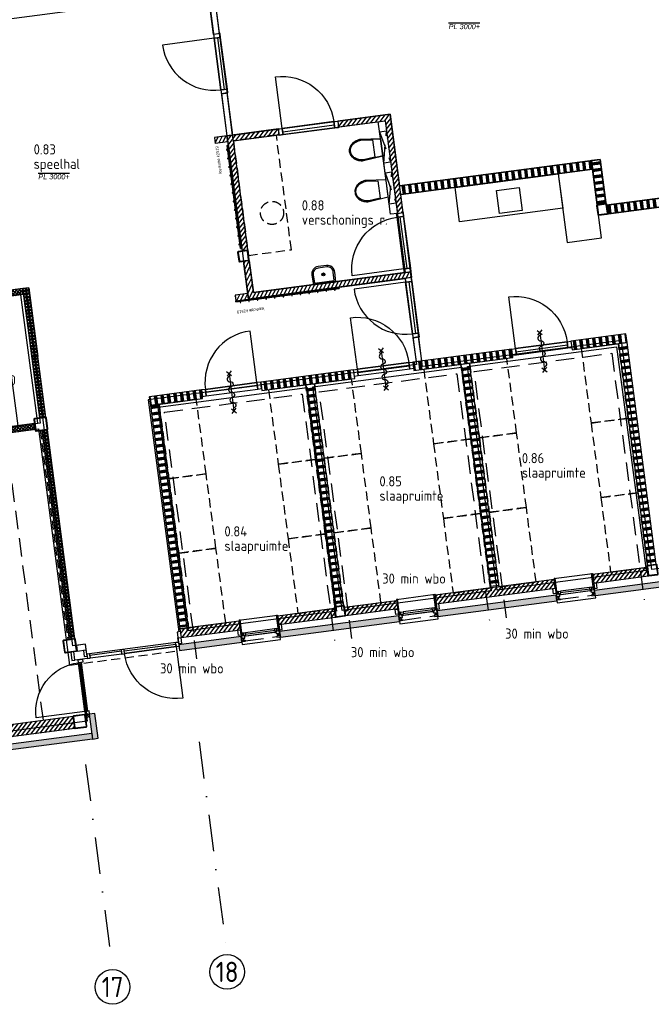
# Model space of a CAD drawing. Header units: millimetres. Extents: x -11937 to 214890, y -181324 to 108665.
# Tile 22 of 47: x 103447 to 114381, y -171048 to -154020. Entities that reach past the tile are written whole.
import ezdxf
from ezdxf.enums import TextEntityAlignment as Align
from ezdxf.xclip import XClip

# ---------------------------------------------------------------- set-up
doc = ezdxf.new("R2010")
doc.units = ezdxf.units.MM
doc.header["$LTSCALE"] = 100
doc.header["$XCLIPFRAME"] = 2
for name, pattern in [('082403 X-ref$0$DASHDOT2', [12.7, 6.35, -3.175, 0, -3.175]), ('082403 X-ref$0$DASHED', [0.75, 0.5, -0.25]), ('082403 X-ref$0$DASHED2', [9.525, 6.35, -3.175]), ('082403 X-ref$0$HIDDEN2', [4.7625, 3.175, -1.5875])]:
    doc.linetypes.add(name, pattern=pattern)
for name, color, linetype in [('082403 X-ref$0$Alg-Dun-Arc', 8, 'Continuous'), ('082403 X-ref$0$Beveilig-Alg-Az', 253, 'Continuous'), ('082403 X-ref$0$Beveilig-Dik-Az', 1, '082403 X-ref$0$HIDDEN2'), ('082403 X-ref$0$bib', 253, 'Continuous'), ('082403 X-ref$0$BiKoz-Draai-Az', 253, 'Continuous'), ('082403 X-ref$0$BiKoz-Hout-Az', 253, 'Continuous'), ('082403 X-ref$0$BiKoz-Hout-Drs', 253, 'Continuous'), ('082403 X-ref$0$BiWand-Alg-Arc', 8, 'Continuous'), ('082403 X-ref$0$BiWand-Syst-Drs', 253, 'Continuous'), ('082403 X-ref$0$BuKoz-Alum-Drs', 253, 'Continuous'), ('082403 X-ref$0$BuKoz-Hout-Drs', 253, 'Continuous'), ('082403 X-ref$0$BuWand-Alg-Arc', 253, 'Continuous'), ('082403 X-ref$0$BuWand-Bakst-Drs', 253, 'Continuous'), ('082403 X-ref$0$Construct-Beton-Drs', 253, 'Continuous'), ('082403 X-ref$0$Construct-Staal-Drs', 253, 'Continuous'), ('082403 X-ref$0$Daken-Alg-Txt', 8, 'Continuous'), ('082403 X-ref$0$DIM25', 8, 'Continuous'), ('082403 X-ref$0$Hulplaag-Alg-Az', 253, 'Continuous'), ('082403 X-ref$0$Inricht-Alg-Az', 253, 'Continuous'), ('082403 X-ref$0$InrSanit-Alg-Az', 253, 'Continuous'), ('082403 X-ref$0$kozijn', 8, 'Continuous'), ('082403 X-ref$0$kozijn1', 8, 'Continuous'), ('082403 X-ref$0$MTXT25-1', 253, 'Continuous'), ('082403 X-ref$0$MTXT35-1', 253, 'Continuous'), ('082403 X-ref$0$MTXT35-50', 253, 'Continuous'), ('082403 X-ref$0$nieuw uitzet', 253, 'Continuous'), ('082403 X-ref$0$Plafond-Hout-Drs', 8, 'Continuous'), ('082403 X-ref$0$Sanitair-Alg-Az', 253, 'Continuous'), ('082403 X-ref$0$Stramien-Alg-Az', 9, '082403 X-ref$0$DASHDOT2'), ('082403 X-ref$0$Stramien-Alg-Drs', 8, 'Continuous'), ('082403 X-ref$0$Stramien-Alg-Txt', 253, 'Continuous'), ('082403 X-ref$0$TXT18', 253, 'Continuous'), ('082403 X-ref$0$Vloer-Alg-Arc', 253, 'Continuous')]:
    doc.layers.add(name, color=color, linetype=linetype)
doc.layers.add('082403 X-ref$0$Opp trias', color=8, linetype='Continuous', plot=False)
doc.styles.add('082403 X-ref$0$BOS', font='isocp.shx')
doc.styles.add('082403 X-ref$0$BOS3', font='isocp.shx')
doc.styles.add('082403 X-ref$0$Standard', font='isocp.shx')
pattern_1 = [(97.5, (-6e-11, 6e-14), (-111.53755, -14.6842), []), (97.5, (6.2, 0.82), (-111.53755, -14.6842), []), (97.5, (12.39, 1.63), (-111.53755, -14.6842), []), (97.5, (18.59, 2.45), (-111.53755, -14.6842), []), (97.5, (24.79, 3.26), (-111.53755, -14.6842), []), (97.5, (30.98, 4.08), (-111.53755, -14.6842), []), (97.5, (37.18, 4.9), (-111.53755, -14.6842), [])]
pattern_2 = [(52.5, (49.437, 6.51), (-31.734134, 24.350457), []), (142.5, (49.437, 6.51), (-24.350457, -31.734134), [])]
pattern_3 = [(97.5, (0, 0), (-111.53755, -14.6842), []), (97.5, (6.2, 0.82), (-111.53755, -14.6842), []), (97.5, (12.39, 1.63), (-111.53755, -14.6842), []), (97.5, (18.59, 2.45), (-111.53755, -14.6842), []), (97.5, (24.79, 3.26), (-111.53755, -14.6842), []), (97.5, (30.98, 4.08), (-111.53755, -14.6842), []), (97.5, (37.18, 4.9), (-111.53755, -14.6842), [])]

# ---------------------------------------------------------------- blocks, each defined once
blk = doc.blocks.new('082403 X-ref$0$binkozdeur1034')
at = {"layer": '082403 X-ref$0$BiKoz-Draai-Az'}
blk.add_lwpolyline([(967, 0), (67, 0), (67, -900, 0.414214)], format="xyb", close=True, dxfattribs=at)
at = {"layer": '082403 X-ref$0$BiKoz-Hout-Az'}
blk.add_line((67, 57), (967, 57), dxfattribs=at)
blk.add_lwpolyline([(67, 0), (967, 0), (967, 114), (67, 114)], close=True, dxfattribs=at)
at = {"layer": '082403 X-ref$0$BiKoz-Hout-Drs'}
for points in [[(0, 0), (67, 0), (67, 114), (0, 114)], [(967, 0), (1034, 0), (1034, 114), (967, 114)]]:
    blk.add_lwpolyline(points, close=True, dxfattribs=at)
blk = doc.blocks.new('082403 X-ref$0$spoelblok1800x600')
at = {"layer": '082403 X-ref$0$Inricht-Alg-Az', "linetype": 'Continuous'}
blk.add_lwpolyline([(1800, 0), (1800, 600), (0, 600), (0, 0)], close=True, dxfattribs=at)
at = {"layer": '082403 X-ref$0$Inricht-Alg-Az', "linetype": 'Continuous', "ltscale": 0.5}
blk.add_lwpolyline([(700, 50), (1100, 50), (1100, 450), (700, 450)], close=True, dxfattribs=at)
blk = doc.blocks.new('082403 X-ref$0$kozbuitdeur1600')
at = {"layer": '082403 X-ref$0$BiKoz-Draai-Az'}
blk.add_lwpolyline([(700, -145), (1600, -145), (1600, -1045, -0.414082)], format="xyb", close=True, dxfattribs=at)
at = {"layer": '082403 X-ref$0$BuKoz-Alum-Drs'}
for points in [[(50, -150), (100, -150), (100, -75), (50, -75)], [(650, -145), (650, -100), (100, -100), (100, -145)], [(650, -150), (700, -150), (700, -75), (650, -75)], [(700, -145), (700, -100), (1600, -100), (1600, -145)], [(1650, -150), (1600, -150), (1600, -75), (1650, -75)]]:
    blk.add_lwpolyline(points, close=True, dxfattribs=at)
at = {"layer": '082403 X-ref$0$BuKoz-Hout-Drs'}
for points in [[(0, -105), (50, -105), (50, 0), (0, 0)], [(1700, -105), (1650, -105), (1650, 0), (1700, 0)]]:
    blk.add_lwpolyline(points, close=True, dxfattribs=at)
blk = doc.blocks.new('082403 X-ref$0$fontein')
at = {"layer": '082403 X-ref$0$InrSanit-Alg-Az'}
for points in [[(-75, 300, 0.431046), (-200, 168), (-195, 0), (195, 0), (200, 168, 0.431046), (75, 300)], [(-75, 275, 0.43387), (-175, 168), (-170, 25), (170, 25), (175, 168, 0.43387), (75, 275)]]:
    blk.add_lwpolyline(points, format="xyb", close=True, dxfattribs=at)
for points in [[(0, 175), (0, 135)], [(20, 155), (-20, 155)]]:
    blk.add_lwpolyline(points, dxfattribs=at)
for radius in [25, 20]:
    blk.add_circle((0, 155), radius, dxfattribs=at)
blk = doc.blocks.new('082403 X-ref$0$aangifte deur 30 minuten (zelfsluitend)')
at = {"layer": '082403 X-ref$0$Beveilig-Alg-Az'}
blk.add_line((0, -651), (0, 651), dxfattribs=at)
for points in [[(-81, 568), (82, 732)], [(80, 571), (-78, 729)], [(-81, -735), (82, -571)], [(80, -732), (-78, -574)]]:
    blk.add_lwpolyline(points, dxfattribs=at)
blk.add_lwpolyline([(0, -543, 1), (0, -362, -1), (0, -181, 1), (0, 0, -1), (0, 181, 1), (0, 362, -1), (0, 543)], format="xyb", dxfattribs=at)
blk = doc.blocks.new('082403 X-ref$0$kozbuit660')
at = {"layer": '082403 X-ref$0$DIM25', "color": 8, "linetype": '082403 X-ref$0$DASHED2', "ltscale": 0.01}
for p, q in [((21, 633), (76, 633)), ((21, 27), (76, 27))]:
    blk.add_line(p, q, dxfattribs=at)
at = {"layer": '082403 X-ref$0$kozijn', "color": 9, "linetype": '082403 X-ref$0$HIDDEN2'}
blk.add_line((19, 606), (19, 54), dxfattribs=at)
at = {"layer": '082403 X-ref$0$kozijn'}
for points in [[(128, 666), (128, 711), (218, 711), (218, 666)], [(128, -6), (128, -51), (218, -51), (218, -6)]]:
    blk.add_lwpolyline(points, close=True, dxfattribs=at)
for points in [[(100, 665), (-38, 665), (-38, -5), (100, -5)], [(388, 668), (388, 668), (388, -8), (388, -8)]]:
    blk.add_lwpolyline(points, dxfattribs=at)
at = {"layer": '082403 X-ref$0$kozijn1', "color": 9}
for p, q in [((95, 79), (95, 581)), ((157, 79), (157, 581))]:
    blk.add_line(p, q, dxfattribs=at)
at = {"layer": '082403 X-ref$0$kozijn1'}
for points in [[(9, 606), (9, 660), (29, 660), (29, 606)], [(29, 640), (29, 625), (65, 625), (65, 640)], [(157, 621), (157, 647), (118, 647), (118, 647), (108, 647), (108, 660), (65, 660), (65, 606), (105, 606), (105, 621)], [(157, 620), (157, 581), (127, 581), (127, 591), (102, 591), (102, 581), (95, 581), (95, 603), (110, 603), (110, 620)], [(118, 665), (118, 647), (388, 647), (388, 665)], [(9, 54), (9, 0), (29, 0), (29, 54)], [(29, 19), (29, 34), (65, 34), (65, 19)], [(157, 39), (157, 13), (118, 13), (118, 13), (108, 13), (108, 0), (65, 0), (65, 54), (105, 54), (105, 39)], [(157, 40), (157, 79), (127, 79), (127, 69), (102, 69), (102, 79), (95, 79), (95, 57), (110, 57), (110, 40)], [(118, -5), (118, 13), (388, 13), (388, -5)]]:
    blk.add_lwpolyline(points, close=True, dxfattribs=at)
at = {"layer": '082403 X-ref$0$kozijn1', "color": 9}
blk.add_lwpolyline([(102, 591), (102, 69), (127, 69), (127, 591)], close=True, dxfattribs=at)
blk = doc.blocks.new('082403 X-ref$0$kapstok leerkotte 12x')
at = {"layer": '082403 X-ref$0$Inricht-Alg-Az'}
for points in [[(20, 1800), (0, 1800)], [(20, 0), (20, 1800)]]:
    blk.add_lwpolyline(points, dxfattribs=at)
for points in [[(20, 1800), (20, 0), (0, 0), (0, 1800)], [(20, 1720), (40, 1720), (40, 1730), (20, 1730)], [(20, 1570), (40, 1570), (40, 1580), (20, 1580)], [(20, 1420), (40, 1420), (40, 1430), (20, 1430)], [(20, 1270), (40, 1270), (40, 1280), (20, 1280)], [(20, 1120), (40, 1120), (40, 1130), (20, 1130)], [(20, 970), (40, 970), (40, 980), (20, 980)], [(20, 820), (40, 820), (40, 830), (20, 830)], [(20, 670), (40, 670), (40, 680), (20, 680)], [(20, 520), (40, 520), (40, 530), (20, 530)], [(20, 370), (40, 370), (40, 380), (20, 380)], [(20, 220), (40, 220), (40, 230), (20, 230)], [(20, 70), (40, 70), (40, 80), (20, 80)]]:
    blk.add_lwpolyline(points, close=True, dxfattribs=at)
at = {"layer": '082403 X-ref$0$Hulplaag-Alg-Az', "insert": (223, 471), "char_height": 50, "width": 1235.48, "attachment_point": 1, "rotation": 270, "style": '082403 X-ref$0$Standard'}
blk.add_mtext('{\\fArial|b0|i0|c0|p34;leerkotte k2519}', dxfattribs=at)
blk = doc.blocks.new('082403 X-ref$0$toilethangend met reservoir')
at = {"layer": '082403 X-ref$0$BiKoz-Hout-Drs'}
blk.add_line((120, -175), (120, 725), dxfattribs=at)
at = {"layer": '082403 X-ref$0$Sanitair-Alg-Az', "linetype": '082403 X-ref$0$HIDDEN2'}
for p, q in [((120, 0), (0, 550)), ((120, 550), (0, 0))]:
    blk.add_line(p, q, dxfattribs=at)
blk.add_lwpolyline([(120, 550), (0, 550), (0, 0), (120, 0)], close=True, dxfattribs=at)
at = {"layer": '082403 X-ref$0$Sanitair-Alg-Az'}
blk.add_lwpolyline([(120, 424), (460, 460, -0.08399), (546, 445, -0.091257), (616, 406, -0.103849), (664, 344, -0.114925), (680, 275, -0.114925), (664, 206, -0.103849), (616, 144, -0.091257), (546, 105, -0.08399), (460, 90), (120, 126)], format="xyb", dxfattribs=at)
blk.add_lwpolyline([(462, 105, 0.081247), (541, 119, 0.091257), (606, 156, 0.103849), (650, 212, 0.114925), (665, 275, 0.114925), (650, 338, 0.103849), (606, 394, 0.091257), (541, 431, 0.081247), (462, 445), (260, 424), (260, 126)], format="xyb", close=True, dxfattribs=at)
blk = doc.blocks.new('082403 X-ref$0$kolom220x220')
at = {"layer": '082403 X-ref$0$Construct-Staal-Drs'}
for points in [[(15, -110), (205, -110, 0.414214), (220, -95), (220, 95, 0.414214), (205, 110), (15, 110, 0.414214), (0, 95), (0, -95, 0.414214)], [(15, -100), (205, -100, 0.414214), (210, -95), (210, 95, 0.414214), (205, 100), (15, 100, 0.414214), (10, 95), (10, -95, 0.414214)]]:
    blk.add_lwpolyline(points, format="xyb", close=True, dxfattribs=at)
blk = doc.blocks.new('082403 X-ref$0$_K180x10')
at = {"layer": '082403 X-ref$0$Construct-Staal-Drs'}
for points in [[(75, 90), (-75, 90, 0.414214), (-90, 75), (-90, -75, 0.414214), (-75, -90), (75, -90, 0.414214), (90, -75), (90, 75, 0.414214)], [(75, 80), (-75, 80, 0.414214), (-80, 75), (-80, -75, 0.414214), (-75, -80), (75, -80, 0.414214), (80, -75), (80, 75, 0.414214)]]:
    blk.add_lwpolyline(points, format="xyb", close=True, dxfattribs=at)
blk = doc.blocks.new('082403 X-ref$0$ruimtenummer met m2_1')
at = {"layer": '082403 X-ref$0$MTXT25-1', "style": '082403 X-ref$0$BOS'}
blk.add_attdef('OPPERVLAKTE', (0, 498), '', height=250, dxfattribs=at)
at = {"layer": '082403 X-ref$0$MTXT35-1', "style": '082403 X-ref$0$BOS'}
for tag, p in [('RUIMTENUMMER', (-8, 1448)), ('RUIMTENAAM', (-8, 948))]:
    blk.add_attdef(tag, p, '', height=350, dxfattribs=at)
blk = doc.blocks.new('082403 X-ref')
at = {"layer": '082403 X-ref$0$Alg-Dun-Arc'}
h = blk.add_hatch(color=8, dxfattribs=at)
h.paths.add_polyline_path([(55074, 7130), (52408, 6779), (52421, 6679), (55087, 7030)])
h.paths.add_polyline_path([(55248, 7152), (55074, 7130), (55087, 7030), (55261, 7053)])
at = {"layer": '082403 X-ref$0$BiWand-Alg-Arc'}
h = blk.add_hatch(dxfattribs=at)
h.set_pattern_fill('SWAND', color=8, angle=7.5, style=0)
h.set_pattern_definition(pattern_1)
h.paths.add_polyline_path([(63918, 16908), (63899, 17056), (60577, 16619), (60597, 16470)])
h = blk.add_hatch(dxfattribs=at)
h.set_pattern_fill('SWAND', color=8, angle=97.5, style=0)
h.set_pattern_definition([(187.5, (-6e-11, 6e-14), (14.6842, -111.53755), []), (187.5, (-0.82, 6.2), (14.6842, -111.53755), []), (187.5, (-1.63, 12.39), (14.6842, -111.53755), []), (187.5, (-2.45, 18.59), (14.6842, -111.53755), []), (187.5, (-3.26, 24.79), (14.6842, -111.53755), []), (187.5, (-4.08, 30.98), (14.6842, -111.53755), []), (187.5, (-4.9, 37.18), (14.6842, -111.53755), [])])
h.paths.add_polyline_path([(64047, 17076), (63899, 17056), (63918, 16908), (64000, 16288), (64015, 16290), (64149, 16308)])
h = blk.add_hatch(dxfattribs=at)
h.set_pattern_fill('SWAND', color=8, angle=7.5, style=0)
h.set_pattern_definition(pattern_1)
h.paths.add_polyline_path([(64167, 16285), (64186, 16136), (67125, 16523), (67075, 16668)])
h = blk.add_hatch(dxfattribs=at)
h.set_pattern_fill('_USER', color=8, scale=40, angle=45, style=0, double=1, pattern_type=0)
h.set_pattern_definition(pattern_2)
h.paths.add_polyline_path([(54058, 14843), (51515, 14508), (51528, 14409), (54071, 14744)])
h = blk.add_hatch(dxfattribs=at)
h.set_pattern_fill('_USER', color=8, scale=40, angle=45, style=0, double=1, pattern_type=0)
h.set_pattern_definition(pattern_2)
h.paths.add_polyline_path([(54352, 12607), (54452, 12620), (54157, 14856), (54058, 14843), (54071, 14744), (54071, 14744)])
h = blk.add_hatch(dxfattribs=at)
h.set_pattern_fill('SWAND', color=8, style=0)
h.set_pattern_definition(pattern_3)
h.paths.add_polyline_path([(63563, 13785), (63544, 13933), (64495, 14059), (64515, 13910)])
h = blk.add_hatch(dxfattribs=at)
h.set_pattern_fill('SWAND', color=8, style=0)
h.set_pattern_definition(pattern_3)
h.paths.add_polyline_path([(60825, 13424), (60805, 13573), (62518, 13798), (62538, 13650)])
h = blk.add_hatch(dxfattribs=at)
h.set_pattern_fill('SWAND', color=8, angle=90, style=0)
h.set_pattern_definition([(187.5, (62659.93, 17588.05), (14.6842, -111.5375), []), (187.5, (62659.11, 17594.25), (14.6842, -111.5375), []), (187.5, (62658.3, 17600.44), (14.6842, -111.5375), []), (187.5, (62657.48, 17606.64), (14.6842, -111.5375), []), (187.5, (62656.67, 17612.84), (14.6842, -111.5375), []), (187.5, (62655.85, 17619.03), (14.6842, -111.5375), []), (187.5, (62655.04, 17625.23), (14.6842, -111.5375), [])])
h.paths.add_polyline_path([(64871, 10053), (65020, 10073), (64521, 13860), (64373, 13841)])
h = blk.add_hatch(dxfattribs=at)
h.set_pattern_fill('SWAND', color=8, angle=90, style=0)
h.set_pattern_definition([(187.5, (59933.46, 17229.1), (14.6842, -111.5375), []), (187.5, (59932.64, 17235.3), (14.6842, -111.5375), []), (187.5, (59931.83, 17241.5), (14.6842, -111.5375), []), (187.5, (59931.01, 17247.7), (14.6842, -111.5375), []), (187.5, (59930.19, 17253.89), (14.6842, -111.5375), []), (187.5, (59929.38, 17260.09), (14.6842, -111.5375), []), (187.5, (59928.56, 17266.28), (14.6842, -111.5375), [])])
h.paths.add_polyline_path([(62145, 9694), (62294, 9714), (61795, 13501), (61646, 13482)])
h = blk.add_hatch(dxfattribs=at)
h.set_pattern_fill('SWAND', color=8, style=0)
h.set_pattern_definition(pattern_3)
h.paths.add_polyline_path([(58193, 13078), (58174, 13226), (59780, 13438), (59800, 13289)])
h = blk.add_hatch(dxfattribs=at)
h.set_pattern_fill('SWAND', color=8, angle=90, style=0)
h.set_pattern_definition([(187.5, (57246.64, 16875.38), (14.6842, -111.5375), []), (187.5, (57245.83, 16881.58), (14.6842, -111.5375), []), (187.5, (57245.01, 16887.77), (14.6842, -111.5375), []), (187.5, (57244.19, 16893.97), (14.6842, -111.5375), []), (187.5, (57243.38, 16900.16), (14.6842, -111.5375), []), (187.5, (57242.56, 16906.36), (14.6842, -111.5375), []), (187.5, (57241.75, 16912.56), (14.6842, -111.5375), [])])
h.paths.add_polyline_path([(59458, 9341), (59607, 9360), (59108, 13148), (58959, 13128)])
h = blk.add_hatch(dxfattribs=at)
h.set_pattern_fill('SWAND', color=8, style=0)
h.set_pattern_definition(pattern_3)
h.paths.add_polyline_path([(57168, 12943), (57149, 13091), (56246, 12973), (56266, 12824)])
h = blk.add_hatch(dxfattribs=at)
h.set_pattern_fill('SWAND', color=8, angle=90, style=0)
h.set_pattern_definition([(187.5, (54553.3, 16571.23), (14.6842, -111.5375), []), (187.5, (54552.48, 16577.42), (14.6842, -111.5375), []), (187.5, (54551.67, 16583.62), (14.6842, -111.5375), []), (187.5, (54550.85, 16589.81), (14.6842, -111.5375), []), (187.5, (54550.04, 16596.01), (14.6842, -111.5375), []), (187.5, (54549.22, 16602.21), (14.6842, -111.5375), []), (187.5, (54548.4, 16608.4), (14.6842, -111.5375), [])])
h.paths.add_polyline_path([(56771, 8987), (56920, 9007), (56415, 12844), (56266, 12824)])
h = blk.add_hatch(dxfattribs=at)
h.set_pattern_fill('_USER', color=8, scale=40, angle=45, style=0, double=1, pattern_type=0)
h.set_pattern_definition([(52.5, (49381.33, 18637.593), (-31.73413, 24.35046), []), (142.5, (49381.33, 18637.593), (-24.35046, -31.73413), [])])
h.paths.add_polyline_path([(54268, 12410), (54255, 12509), (51392, 12132), (51405, 12033)])
h = blk.add_hatch(dxfattribs=at)
h.set_pattern_fill('_USER', color=8, scale=40, angle=45, style=0, double=1, pattern_type=0)
h.set_pattern_definition([(52.5, (-567.56, 1584.062), (-31.734134, 24.350457), []), (142.5, (-567.56, 1584.062), (-24.350457, -31.734134), [])])
h.paths.add_polyline_path([(54481, 12402), (54382, 12389), (54538, 11200), (54637, 11213)])
h = blk.add_hatch(dxfattribs=at)
h.set_pattern_fill('_USER', color=8, scale=40, angle=45, style=0, double=1, pattern_type=0)
h.set_pattern_definition([(52.5, (-410.93, 394.33), (-31.734134, 24.350457), []), (142.5, (-410.93, 394.33), (-24.350457, -31.734134), [])])
h.paths.add_polyline_path([(54637, 11213), (54538, 11200), (54695, 10010), (54794, 10023)])
h = blk.add_hatch(dxfattribs=at)
h.set_pattern_fill('_USER', color=8, scale=40, angle=45, style=0, double=1, pattern_type=0)
h.set_pattern_definition([(52.5, (-254.3, -795.405), (-31.734134, 24.350457), []), (142.5, (-254.3, -795.405), (-24.350457, -31.734134), [])])
h.paths.add_polyline_path([(54794, 10023), (54695, 10010), (54852, 8820), (54951, 8833)])
h = blk.add_hatch(dxfattribs=at)
h.set_pattern_fill('_USER', color=8, scale=40, angle=45, style=0, double=1, pattern_type=0)
h.set_pattern_definition([(52.5, (-97.667, -1985.14), (-31.734134, 24.350457), []), (142.5, (-97.667, -1985.14), (-24.350457, -31.734134), [])])
h.paths.add_polyline_path([(54857, 8775), (54957, 8788), (54951, 8833), (54852, 8820)])
at = {"layer": '082403 X-ref$0$BuWand-Alg-Arc'}
h = blk.add_hatch(dxfattribs=at)
h.set_pattern_fill('ANSI31', color=8, scale=18, style=0)
h.set_pattern_definition([(52.5, (-6e-11, 6e-14), (-45.340143, 34.790716), [])])
h.paths.add_polyline_path([(60414, 17858), (59506, 17739), (59519, 17640), (60328, 17746), (60539, 16144), (60638, 16157)])
h = blk.add_hatch(dxfattribs=at)
h.set_pattern_fill('ANSI31', color=8, scale=18, style=0)
h.set_pattern_definition([(52.5, (-6516.76, -2659.61), (-45.340143, 34.790716), [])])
h.paths.add_polyline_path([(57851, 15494), (57950, 15507), (57701, 17400), (58494, 17505), (58481, 17604), (57589, 17486)])
h = blk.add_hatch(dxfattribs=at)
h.set_pattern_fill('ANSI31', color=8, scale=18, angle=18.75, style=0)
h.paths.add_polyline_path([(57589, 17486), (57371, 17458), (57384, 17359), (57602, 17387)])
h = blk.add_hatch(dxfattribs=at)
h.set_pattern_fill('ANSI31', color=8, scale=18, angle=18.75, style=0)
h.paths.add_polyline_path([(57974, 15328), (57874, 15315), (57961, 14661), (60779, 15032), (60767, 15131), (58047, 14773)])
h = blk.add_hatch(dxfattribs=at)
h.set_pattern_fill('ANSI31', color=8, scale=18, angle=18.75, style=0)
h.paths.add_polyline_path([(57948, 14760), (57729, 14731), (57743, 14632), (57961, 14661)])
for points in [[(63954, 9630), (63967, 9531), (72745, 10687), (72689, 10780)], [(63289, 9543), (63302, 9443), (61240, 9172), (61227, 9271)], [(58514, 8813), (58501, 8912), (60563, 9184), (60576, 9084)], [(57836, 8825), (57849, 8726), (56769, 8583), (56756, 8682)], [(55304, 7497), (55204, 7484), (55261, 7053), (55360, 7066)]]:
    blk.add_hatch(color=8, dxfattribs=at).paths.add_polyline_path(points)
h = blk.add_hatch(dxfattribs=at)
h.set_pattern_fill('ANSI31', color=8, scale=18, style=0)
h.set_pattern_definition([(52.5, (0, 0), (-45.340143, 34.790716), [])])
h.paths.add_polyline_path([(63938, 9749), (63918, 9898), (64860, 10022), (64880, 9873)])
h = blk.add_hatch(dxfattribs=at)
h.set_pattern_fill('ANSI31', color=8, scale=18, style=0)
h.set_pattern_definition([(52.5, (59442.7, 17296.86), (-45.34014, 34.7907), [])])
h.paths.add_polyline_path([(63271, 9661), (63251, 9810), (61192, 9539), (61211, 9390)])
h = blk.add_hatch(dxfattribs=at)
h.set_pattern_fill('ANSI31', color=8, scale=18, style=0)
h.set_pattern_definition([(52.5, (57916.67, 16887.963), (-45.34014, 34.7907), [])])
h.paths.add_polyline_path([(59645, 9184), (59626, 9333), (60527, 9451), (60546, 9302)])
h = blk.add_hatch(dxfattribs=at)
h.set_pattern_fill('ANSI31', color=8, scale=18, style=0)
h.set_pattern_definition([(52.5, (56789.3, 16585.886), (-45.34014, 34.7907), [])])
h.paths.add_polyline_path([(58488, 9032), (58468, 9180), (59447, 9309), (59467, 9160)])
h = blk.add_hatch(dxfattribs=at)
h.set_pattern_fill('ANSI31', color=8, scale=18, style=0)
h.set_pattern_definition([(52.5, (55139.63, 16143.86), (-45.34014, 34.7907), [])])
h.paths.add_polyline_path([(57821, 8944), (57801, 9092), (56775, 8957), (56795, 8809)])
h = blk.add_hatch(dxfattribs=at)
h.set_pattern_fill('ANSI31', color=8, scale=18, style=0)
h.set_pattern_definition([(52.5, (0, 0), (-45.340143, 34.790716), [])])
h.paths.add_polyline_path([(52395, 6898), (52367, 7110), (54921, 7446), (54949, 7234)])
at = {"color": 8}
blk.add_lwpolyline([(59720, 17282, -0.10068), (59760, 17349, -0.087968), (59823, 17398, -0.081407), (59907, 17423), (60248, 17432), (60287, 17137), (59955, 17057, -0.081407), (59868, 17060, -0.087968), (59794, 17090, -0.055755), (59762, 17115), (59738, 17145, -0.110683), (59713, 17211, -0.114925)], format="xyb", close=True, dxfattribs=at)
at = {"layer": '082403 X-ref$0$Beveilig-Dik-Az', "color": 8}
for points in [[(62429, 9147), (61867, 13410), (64249, 13724), (64811, 9460)], [(59749, 8794), (59188, 13057), (61570, 13371), (62131, 9108)], [(57070, 8441), (56509, 12705), (58891, 13018), (59452, 8755)]]:
    blk.add_lwpolyline(points, dxfattribs=at)
at = {"layer": '082403 X-ref$0$BiKoz-Draai-Az', "color": 8}
blk.add_lwpolyline([(55019, 8373), (55130, 7530), (54287, 7419, -0.414214)], format="xyb", close=True, dxfattribs=at)
at = {"layer": '082403 X-ref$0$BiKoz-Hout-Drs', "color": 8}
blk.add_line((60539, 16144), (60420, 16128), dxfattribs=at)
for points in [[(57457, 19251), (57358, 19238), (57262, 19965), (57361, 19978)], [(57592, 18226), (57493, 18213), (57589, 17486), (57688, 17499)], [(60907, 14006), (60808, 13993), (60863, 13580), (60962, 13593)]]:
    blk.add_lwpolyline(points, close=True, dxfattribs=at)
at = {"layer": '082403 X-ref$0$BiWand-Syst-Drs', "color": 8}
for points in [[(60414, 17858), (59506, 17739), (59519, 17640), (60328, 17746), (60539, 16144), (60638, 16157)], [(57851, 15494), (57950, 15507), (57701, 17400), (58494, 17505), (58481, 17604), (57589, 17486)], [(57384, 17359), (57602, 17387), (57589, 17486), (57371, 17458)], [(60577, 16619), (63899, 17056), (63918, 16908), (60597, 16470)], [(64000, 16291), (64148, 16311), (64047, 17076), (63899, 17056), (64000, 16291)], [(64167, 16285), (67076, 16668), (67125, 16523), (64186, 16136), (64167, 16285), (64167, 16285)], [(57874, 15315), (57974, 15328), (58047, 14773), (60773, 15132), (60786, 15033), (57961, 14661)], [(57743, 14632), (57961, 14661), (57948, 14760), (57729, 14731)]]:
    blk.add_lwpolyline(points, close=True, dxfattribs=at)
for points in [[(67076, 16668), (64152, 16283), (64047, 17076), (60577, 16619)], [(67125, 16523), (64023, 16115), (63918, 16908), (60597, 16470)]]:
    blk.add_lwpolyline(points, dxfattribs=at)
at = {"layer": '082403 X-ref$0$BuKoz-Alum-Drs', "color": 8}
for points in [[(55087, 8432), (55093, 8383), (55019, 8373), (55012, 8423)], [(55130, 7530), (55174, 7536), (55063, 8379), (55019, 8373)], [(55019, 8373), (55063, 8379), (55174, 7536), (55130, 7530)], [(55211, 7491), (55204, 7540), (55130, 7530), (55136, 7481)]]:
    blk.add_lwpolyline(points, close=True, dxfattribs=at)
at = {"layer": '082403 X-ref$0$BuKoz-Hout-Drs', "color": 8}
blk.add_lwpolyline([(55190, 7437), (55183, 7487), (55139, 7481), (55145, 7431)], close=True, dxfattribs=at)
at = {"layer": '082403 X-ref$0$BuWand-Bakst-Drs', "color": 8}
for points in [[(63954, 9630), (72689, 10780), (72745, 10687), (63967, 9531)], [(63289, 9543), (61227, 9271), (61240, 9172), (63302, 9443)], [(60563, 9184), (58501, 8912), (58514, 8813), (60576, 9084)], [(54995, 8572), (55154, 8593), (55141, 8692), (54982, 8671)], [(57836, 8825), (56756, 8682), (56769, 8583), (57849, 8726)], [(54955, 8415), (54936, 8564), (54886, 8557), (54906, 8409)], [(52367, 7110), (54921, 7446), (54949, 7234), (52395, 6898)], [(52408, 6779), (55248, 7152), (55261, 7053), (52421, 6679)]]:
    blk.add_lwpolyline(points, close=True, dxfattribs=at)
at = {"layer": '082403 X-ref$0$Construct-Beton-Drs', "color": 8, "linetype": '082403 X-ref$0$DASHED', "ltscale": 3}
blk.add_line((54357, 12386), (54833, 8772), dxfattribs=at)
at = {"layer": '082403 X-ref$0$Construct-Beton-Drs', "color": 8}
for points in [[(63938, 9749), (64880, 9873), (64860, 10022), (63918, 9898)], [(61211, 9390), (63271, 9661), (63251, 9810), (61192, 9539)], [(60546, 9302), (59645, 9184), (59626, 9333), (60527, 9451)], [(60546, 9302), (59645, 9184), (59626, 9333), (60527, 9451)], [(60546, 9302), (59645, 9184), (59626, 9333), (60527, 9451)], [(60546, 9302), (59645, 9184), (59626, 9333), (60527, 9451)], [(58488, 9032), (59467, 9160), (59447, 9309), (58468, 9180)], [(58488, 9032), (59467, 9160), (59447, 9309), (58468, 9180)], [(58488, 9032), (59467, 9160), (59447, 9309), (58468, 9180)], [(58488, 9032), (59467, 9160), (59447, 9309), (58468, 9180)], [(56795, 8809), (57821, 8944), (57801, 9092), (56775, 8957)]]:
    blk.add_lwpolyline(points, close=True, dxfattribs=at)
at = {"layer": '082403 X-ref$0$Daken-Alg-Txt', "color": 8}
blk.add_lwpolyline([(55167, 8488), (55173, 8444), (54955, 8415)], dxfattribs=at)
at = {"layer": '082403 X-ref$0$Inricht-Alg-Az', "color": 8, "linetype": '082403 X-ref$0$HIDDEN2', "ltscale": 0.5}
for points in [[(57962, 15417), (58705, 15515), (58444, 17498), (57701, 17400)], [(63891, 12517), (64536, 12601), (64366, 13890), (63722, 13805)], [(61958, 12262), (62603, 12347), (62433, 13636), (61788, 13551)], [(61165, 12158), (61809, 12243), (61640, 13531), (60995, 13447)], [(59271, 11908), (59916, 11993), (59746, 13282), (59102, 13197)], [(58478, 11804), (59123, 11889), (58953, 13178), (58308, 13093)], [(56584, 11555), (57229, 11639), (57059, 12928), (56415, 12844)], [(64061, 11228), (64706, 11313), (64536, 12601), (63891, 12517)], [(62128, 10973), (62772, 11058), (62603, 12347), (61958, 12262)], [(61335, 10869), (61979, 10954), (61809, 12243), (61165, 12158)], [(59441, 10619), (60085, 10704), (59916, 11993), (59271, 11908)], [(58648, 10515), (59292, 10600), (59123, 11889), (58478, 11804)], [(56754, 10266), (57399, 10351), (57229, 11639), (56584, 11555)], [(64231, 9939), (64875, 10024), (64706, 11313), (64061, 11228)], [(61504, 9580), (62149, 9665), (61979, 10954), (61335, 10869)], [(62297, 9684), (62942, 9769), (62772, 11058), (62128, 10973)], [(58817, 9226), (59462, 9311), (59292, 10600), (58648, 10515)], [(59611, 9331), (60255, 9415), (60085, 10704), (59441, 10619)], [(56924, 8977), (57568, 9062), (57399, 10351), (56754, 10266)]]:
    blk.add_lwpolyline(points, close=True, dxfattribs=at)
at = {"layer": '082403 X-ref$0$Inricht-Alg-Az', "color": 8, "linetype": 'Continuous'}
blk.add_lwpolyline([(63480, 15640), (64075, 15718), (63918, 16908), (63323, 16829)], close=True, dxfattribs=at)
at = {"layer": '082403 X-ref$0$Inricht-Alg-Az', "color": 8}
blk.add_lwpolyline([(53967, 12471), (54364, 12523), (54071, 14744), (53675, 14692)], close=True, dxfattribs=at)
at = {"layer": '082403 X-ref$0$Inricht-Alg-Az', "color": 8, "linetype": '082403 X-ref$0$HIDDEN2', "ltscale": 0.5}
blk.add_circle((58370, 16152), 200, dxfattribs=at)
at = {"layer": '082403 X-ref$0$MTXT35-1', "color": 8}
blk.add_lwpolyline([(55261, 7053), (55360, 7066), (55304, 7497), (55204, 7484)], close=True, dxfattribs=at)
at = {"layer": '082403 X-ref$0$nieuw uitzet', "color": 8, "linetype": '082403 X-ref$0$HIDDEN2', "ltscale": 0.5}
blk.add_line((55113, 8365), (56763, 8582), dxfattribs=at)
at = {"layer": '082403 X-ref$0$nieuw uitzet', "color": 8}
for points in [[(51528, 14409), (54071, 14744), (54058, 14843), (51515, 14508)], [(54352, 12607), (54452, 12620), (54157, 14856), (54058, 14843)], [(63563, 13785), (64515, 13910), (64495, 14059), (63544, 13933)], [(60825, 13424), (62538, 13650), (62518, 13798), (60805, 13573)], [(64871, 10053), (65020, 10073), (64515, 13910), (64366, 13890)], [(62145, 9694), (62294, 9714), (61788, 13551), (61640, 13531)], [(58193, 13078), (59800, 13289), (59780, 13438), (58174, 13226)], [(59458, 9341), (59607, 9360), (59102, 13197), (58953, 13178)], [(56266, 12824), (57168, 12943), (57149, 13091), (56246, 12973)], [(56775, 8957), (56924, 8977), (56415, 12844), (56266, 12824)], [(51405, 12033), (54268, 12410), (54255, 12509), (51392, 12132)], [(54538, 11200), (54637, 11213), (54481, 12402), (54382, 12389)], [(54695, 10010), (54794, 10023), (54637, 11213), (54538, 11200)], [(54852, 8820), (54951, 8833), (54794, 10023), (54695, 10010)], [(54857, 8775), (54957, 8788), (54951, 8833), (54852, 8820)]]:
    blk.add_lwpolyline(points, close=True, dxfattribs=at)
blk.add_lwpolyline([(54058, 14843), (54058, 14843), (54157, 14856), (54314, 13666), (54215, 13653), (54058, 14843)], dxfattribs=at)
at = {"layer": '082403 X-ref$0$Opp trias'}
for points in [[(59329, 17716), (60414, 17858), (60577, 16619), (64047, 17076), (64152, 16283), (67076, 16668), (64990, 22818), (58735, 21995), (58973, 20190), (57361, 19978), (57688, 17499)], [(49448, 17187), (53726, 17750), (53500, 19470), (57262, 19965), (57589, 17486), (57602, 17387), (57961, 14661), (60673, 15018), (60869, 13531), (56228, 12920), (56757, 8904), (56727, 8900), (56750, 8727), (55163, 8518), (55141, 8692), (54922, 8663), (54108, 14850), (51367, 14489), (51672, 12169), (50135, 11966)], [(57701, 17400), (60328, 17746), (60674, 15119), (58047, 14773)], [(60597, 16470), (63918, 16908), (64023, 16115), (68652, 16724), (70684, 10738), (64944, 9982), (64421, 13948), (60975, 13494)], [(51771, 12182), (54314, 12517), (54022, 14737), (51479, 14403)], [(61755, 13496), (64335, 13836), (64844, 9969), (62264, 9629)], [(59076, 13143), (61656, 13483), (62165, 9616), (59585, 9277)], [(56396, 12791), (58977, 13130), (59486, 9264), (56905, 8924)], [(39693, 9780), (43300, 10255), (43208, 10954), (51636, 12063), (51636, 12063), (54327, 12417), (54865, 8333), (55044, 8356), (55169, 7364), (41140, 5517)]]:
    blk.add_lwpolyline(points, close=True, dxfattribs=at)
at = {"layer": '082403 X-ref$0$Plafond-Hout-Drs', "color": 8, "linetype": '082403 X-ref$0$HIDDEN2'}
blk.add_line((54411, 7379), (53757, 12342), dxfattribs=at)
at = {"layer": '082403 X-ref$0$Stramien-Alg-Az'}
for p, q in [((57108, 7002), (57592, 3326)), ((55142, 6612), (55609, 3065))]:
    blk.add_line(p, q, dxfattribs=at)
at = {"layer": '082403 X-ref$0$Stramien-Alg-Drs'}
for centre in [(57592, 3026), (55609, 2765)]:
    blk.add_circle(centre, 300, dxfattribs=at)
at = {"layer": '082403 X-ref$0$Vloer-Alg-Arc', "color": 8}
blk.add_line((57701, 17400), (57688, 17499), dxfattribs=at)
at = {"color": 8, "rotation": 7.499999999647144}
blk.add_blockref('082403 X-ref$0$kozbuitdeur1600', (55104, 8586), dxfattribs=at)
at = {"layer": '082403 X-ref$0$bib', "color": 8}
for name, p, rotation in [('082403 X-ref$0$binkozdeur1034', (57358, 19238), 277.5000000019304), ('082403 X-ref$0$kapstok leerkotte 12x', (57610, 17323), 187.4999999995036), ('082403 X-ref$0$_K180x10', (64086, 16212), 7.499999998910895), ('082403 X-ref$0$_K180x10', (57873, 15406), 7.499999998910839), ('082403 X-ref$0$fontein', (59279, 14935), 7.499999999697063), ('082403 X-ref$0$binkozdeur1034', (60673, 15018), 277.5000000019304), ('082403 X-ref$0$kapstok leerkotte 12x', (57743, 14632), 277.5000000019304), ('082403 X-ref$0$binkozdeur1034', (58174, 13226), 187.4999999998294), ('082403 X-ref$0$_K180x10', (64957, 9974), 7.499999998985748), ('082403 X-ref$0$kozbuit660', (63962, 9530), 97.50000000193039), ('082403 X-ref$0$kozbuit660', (61235, 9171), 97.50000000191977), ('082403 X-ref$0$kozbuit660', (58509, 8812), 97.50000000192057), ('082403 X-ref$0$_K180x10', (59544, 9261), 7.499999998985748)]:
    blk.add_blockref(name, p, dxfattribs=dict(at, rotation=rotation))
at = {"layer": '082403 X-ref$0$bib', "color": 8, "xscale": -1}
for name, p, rotation in [('082403 X-ref$0$binkozdeur1034', (58481, 17604), 187.4999999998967), ('082403 X-ref$0$toilethangend met reservoir', (60423, 17027), 7.499999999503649), ('082403 X-ref$0$toilethangend met reservoir', (60516, 16318), 7.499999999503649), ('082403 X-ref$0$spoelblok1800x600', (63402, 16234), 7.499999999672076), ('082403 X-ref$0$binkozdeur1034', (60660, 15117), 277.5000000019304), ('082403 X-ref$0$binkozdeur1034', (62518, 13798), 187.4999999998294), ('082403 X-ref$0$binkozdeur1034', (59780, 13438), 187.4999999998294)]:
    blk.add_blockref(name, p, dxfattribs=dict(at, rotation=rotation))
at = {"layer": '082403 X-ref$0$bib', "color": 8}
ref = blk.add_blockref('082403 X-ref$0$ruimtenummer met m2_1', (54247, 16438), dxfattribs=dict(at, xscale=0.5, yscale=0.5, zscale=0.5))
ref.add_attrib('RUIMTENUMMER', '0.83', (54243, 17163), dxfattribs={"layer": '082403 X-ref$0$MTXT35-1', "height": 175, "style": '082403 X-ref$0$BOS'})
ref.add_attrib('RUIMTENAAM', 'speelhal', (54243, 16913), dxfattribs={"layer": '082403 X-ref$0$MTXT35-1', "height": 175, "style": '082403 X-ref$0$BOS'})
ref = blk.add_blockref('082403 X-ref$0$ruimtenummer met m2_1', (58888, 15471), dxfattribs=dict(at, xscale=0.5, yscale=0.5, zscale=0.5))
ref.add_attrib('RUIMTENUMMER', '0.88', (58885, 16196), dxfattribs={"layer": '082403 X-ref$0$MTXT35-1', "height": 175, "style": '082403 X-ref$0$BOS'})
ref.add_attrib('RUIMTENAAM', 'verschonings r.', (58885, 15946), dxfattribs={"layer": '082403 X-ref$0$MTXT35-1', "height": 175, "style": '082403 X-ref$0$BOS'})
for p, xscale, yscale, zscale, rotation in [((63045, 13760), 0.5000000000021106, 0.5000000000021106, 0.5000000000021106, 187.4481439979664), ((60300, 13449), 0.5000000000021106, 0.5000000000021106, 0.5000000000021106, 187.4481439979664), ((57668, 13052), 0.5000000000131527, 0.5000000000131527, 0.5000000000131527, 187.5001763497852)]:
    blk.add_blockref('082403 X-ref$0$aangifte deur 30 minuten (zelfsluitend)', p, dxfattribs=dict(at, xscale=xscale, yscale=yscale, zscale=zscale, rotation=rotation))
ref = blk.add_blockref('082403 X-ref$0$ruimtenummer met m2_1', (52730, 12697), dxfattribs=dict(at, xscale=0.5, yscale=0.5, zscale=0.5))
ref.add_attrib('RUIMTENUMMER', '0.82', (52726, 13421), dxfattribs={"layer": '082403 X-ref$0$MTXT35-1', "height": 175, "style": '082403 X-ref$0$BOS'})
ref.add_attrib('RUIMTENAAM', 'berging BSO', (52726, 13171), dxfattribs={"layer": '082403 X-ref$0$MTXT35-1', "height": 175, "style": '082403 X-ref$0$BOS'})
ref = blk.add_blockref('082403 X-ref$0$ruimtenummer met m2_1', (60233, 10698), dxfattribs=dict(at, xscale=0.5, yscale=0.5, zscale=0.5))
ref.add_attrib('RUIMTENUMMER', '0.85', (60229, 11423), dxfattribs={"layer": '082403 X-ref$0$MTXT35-1', "height": 175, "style": '082403 X-ref$0$BOS'})
ref.add_attrib('RUIMTENAAM', 'slaapruimte', (60229, 11173), dxfattribs={"layer": '082403 X-ref$0$MTXT35-1', "height": 175, "style": '082403 X-ref$0$BOS'})
ref = blk.add_blockref('082403 X-ref$0$ruimtenummer met m2_1', (57550, 9833), dxfattribs=dict(at, xscale=0.5, yscale=0.5, zscale=0.5))
ref.add_attrib('RUIMTENUMMER', '0.84', (57546, 10557), dxfattribs={"layer": '082403 X-ref$0$MTXT35-1', "height": 175, "style": '082403 X-ref$0$BOS'})
ref.add_attrib('RUIMTENAAM', 'slaapruimte', (57546, 10307), dxfattribs={"layer": '082403 X-ref$0$MTXT35-1', "height": 175, "style": '082403 X-ref$0$BOS'})
at = {"layer": '082403 X-ref$0$BiWand-Syst-Drs', "color": 8}
ref = blk.add_blockref('082403 X-ref$0$ruimtenummer met m2_1', (62697, 11098), dxfattribs=dict(at, xscale=0.5, yscale=0.5, zscale=0.5))
ref.add_attrib('RUIMTENUMMER', '0.86', (62694, 11823), dxfattribs={"layer": '082403 X-ref$0$MTXT35-1', "height": 175, "style": '082403 X-ref$0$BOS'})
ref.add_attrib('RUIMTENAAM', 'slaapruimte', (62694, 11573), dxfattribs={"layer": '082403 X-ref$0$MTXT35-1', "height": 175, "style": '082403 X-ref$0$BOS'})
at = {"layer": '082403 X-ref$0$BuKoz-Alum-Drs', "color": 8}
for p, rotation in [((54258, 12484), 7.500000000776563), ((54763, 8652), 7.500000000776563), ((54935, 7343), 7.500000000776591)]:
    blk.add_blockref('082403 X-ref$0$kolom220x220', p, dxfattribs=dict(at, rotation=rotation))
at = {"layer": '082403 X-ref$0$MTXT35-50', "color": 8, "char_height": 175, "width": 1834.98, "attachment_point": 1, "style": '082403 X-ref$0$BOS3'}
for insert in [(60277, 9916), (62404, 8964), (59735, 8643), (56431, 8362)]:
    blk.add_mtext('30 min wbo', dxfattribs=dict(at, insert=insert))
at = {"layer": '082403 X-ref$0$Stramien-Alg-Txt', "style": '082403 X-ref$0$Standard'}
for s, p in [('18', (57592, 3026)), ('17', (55609, 2765))]:
    blk.add_text(s, height=350, dxfattribs=at).set_placement(p, align=Align.MIDDLE)
at = {"layer": '082403 X-ref$0$TXT18', "color": 8, "char_height": 90, "width": 612.16, "attachment_point": 1, "style": '082403 X-ref$0$BOS3'}
for insert in [(61427, 19420), (54324, 16823)]:
    blk.add_mtext('{\\fArial|b0|i1|c0|p34;\\OPL 3000+}', dxfattribs=dict(at, insert=insert))

msp = doc.modelspace()

# ---------------------------------------------------------------- block references
ref = msp.add_blockref('082403 X-ref', (49446, -173513))
XClip(ref).set_block_clipping_path([(-24555.726573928, -7811.8301967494), (165444.273426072, 82188.1698032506)])

doc.saveas('drawing.dxf')
